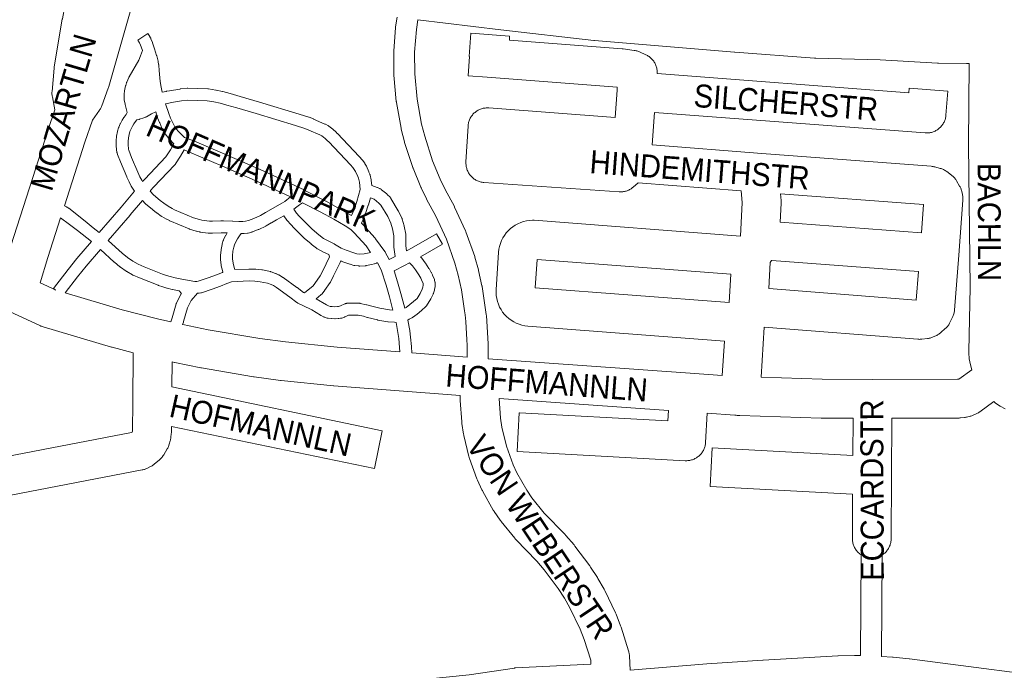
# Model space of a CAD drawing. Header units: metres. Extents: x 123819 to 142731, y 393440 to 405763.
# Tile 241 of 256: x 133826 to 134156, y 398965 to 399183. Entities that reach past the tile are written whole.
import ezdxf
from ezdxf.enums import TextEntityAlignment as Align

# ---------------------------------------------------------------- set-up
doc = ezdxf.new("R2010")
doc.units = ezdxf.units.M
doc.header["$MEASUREMENT"] = 0
for name, color, linetype, lineweight in [('gs-anno-wegen algemeen tekst', 7, 'Continuous', 0), ('gs-knt-aanvullende hoofdweg', 7, 'Continuous', 0), ('gs-knt-fietspaden', 7, 'Continuous', 0), ('gs-knt-paden', 7, 'Continuous', 0), ('gs-knt-wegen algemeen', 7, 'Continuous', 0)]:
    doc.layers.add(name, color=color, linetype=linetype, lineweight=lineweight)
doc.styles.add('Style-Arial', font='arial.ttf')

msp = doc.modelspace()

# ---------------------------------------------------------------- linework, layer by layer
at = {"layer": 'gs-knt-aanvullende hoofdweg', "color": 7, "linetype": 'Continuous', "flags": 128}
msp.add_lwpolyline([(134144.56, 399168.38), (134143.63, 399168.39), (134134.18, 399168.52), (134133.88, 399168.53), (134114.69, 399169.57), (134093.02, 399170.17), (134092.66, 399170.19), (134065.85, 399172.19), (134065.79, 399172.19), (134018.78, 399176.09), (134018.55, 399176.11), (133987.43, 399179.65), (133987.37, 399179.65), (133959.55, 399183.03)], dxfattribs=at)
at = {"layer": 'gs-knt-fietspaden', "color": 7, "linetype": 'Continuous', "flags": 128}
for points in [[(133976.05, 399069.84), (133976.06, 399069.92), (133976.07, 399070), (133976.08, 399073.85), (133976.02, 399075.65), (133975.63, 399081.81), (133975.4, 399084.03), (133975.22, 399085.35), (133974.17, 399092.42), (133973.1, 399097.38), (133971.98, 399101.39), (133969.13, 399109.4), (133965.56, 399117.13), (133962.5, 399122.82), (133962.43, 399122.96), (133960.65, 399126.67), (133960.61, 399126.77), (133960.56, 399126.86), (133957.96, 399133.23), (133957.91, 399133.35), (133957.87, 399133.47), (133955.13, 399141.88), (133955.1, 399142), (133955.07, 399142.11), (133953.99, 399146.4), (133953.96, 399146.52), (133953.94, 399146.64), (133952.37, 399155.34), (133952.34, 399155.5), (133952.32, 399155.66), (133951.54, 399164.47), (133951.53, 399164.6), (133951.53, 399164.74), (133951.46, 399172.27), (133951.46, 399172.42), (133951.47, 399172.57), (133952.07, 399180.48), (133952.09, 399180.61), (133952.1, 399180.73), (133952.59, 399183.94)], [(133959.55, 399183.03), (133959.06, 399179.81), (133958.48, 399172.18), (133958.55, 399164.95), (133959.3, 399156.43), (133960.82, 399148), (133961.85, 399143.94), (133964.5, 399135.77), (133967.02, 399129.62), (133968.72, 399126.07), (133971.8, 399120.36), (133971.85, 399120.27), (133971.89, 399120.17), (133975.57, 399112.2), (133975.64, 399112.05), (133975.69, 399111.9), (133978.63, 399103.63), (133978.67, 399103.52), (133978.7, 399103.4), (133979.89, 399099.17), (133979.91, 399099.07), (133979.94, 399098.97), (133981.06, 399093.8), (133981.08, 399093.68), (133981.1, 399093.57), (133982.5, 399084.15), (133982.52, 399084), (133982.53, 399083.86), (133983.14, 399074.35), (133983.15, 399074.24), (133983.15, 399074.13), (133983.15, 399069.37), (133983.15, 399069.37), (133983.15, 399069.36), (133983.15, 399069.31)], [(134108.11, 398969.68), (134108.3, 399003.5)], [(134115.32, 399003.46), (134115.13, 398969.4)], [(134030.77, 398964.85), (134056.46, 398966.95), (134056.51, 398966.95), (134075.34, 398968.21), (134075.38, 398968.21), (134100.46, 398969.62), (134100.6, 398969.63), (134106.07, 398969.72), (134106.2, 398969.72), (134108.11, 398969.68)], [(134115.13, 398969.4), (134118.84, 398969.17), (134118.98, 398969.16), (134124.43, 398968.59), (134124.51, 398968.58), (134124.51, 398968.58), (134124.52, 398968.58)], [(134124.52, 398968.58), (134182.98, 398960.99), (134183.03, 398960.99), (134193.89, 398959.43), (134193.97, 398959.42), (134217.49, 398955.45), (134217.6, 398955.43), (134240.97, 398950.68), (134241.06, 398950.67), (134252.68, 398948), (134252.73, 398947.98), (134264.31, 398945.12), (134264.36, 398945.11), (134285.99, 398939.41), (134286.06, 398939.39), (134308.66, 398932.88), (134308.77, 398932.84), (134331.13, 398925.57), (134331.24, 398925.53), (134350.09, 398918.68)], [(133708.76, 398922.06), (133892.88, 398956.43), (133892.99, 398956.45), (133893.1, 398956.47), (133902.52, 398957.62), (133902.68, 398957.64), (133923.92, 398959.21), (133924.03, 398959.22), (133940.46, 398959.9), (133955.87, 398961.09), (133976.79, 398963.24), (133992.01, 398965.52), (133992.12, 398965.54), (133992.24, 398965.55), (133992.35, 398965.56), (134017.64, 398966.84)]]:
    msp.add_lwpolyline(points, dxfattribs=at)
at = {"layer": 'gs-knt-paden', "color": 7, "linetype": 'Continuous', "flags": 128}
for points in [[(133840.98, 399120.61), (133841.71, 399120.25), (133841.78, 399120.21), (133841.84, 399120.17), (133841.91, 399120.13), (133842.25, 399119.91), (133842.31, 399119.87), (133842.37, 399119.83), (133842.43, 399119.78), (133847.91, 399115.44), (133850.62, 399113.21), (133852.67, 399111.71), (133860.01, 399120.15), (133864.45, 399125.49), (133863.42, 399127.27), (133863.39, 399127.33), (133862.74, 399128.55), (133862.7, 399128.61), (133862.67, 399128.68), (133861.96, 399130.27), (133861.95, 399130.3), (133859.82, 399135.33), (133859.8, 399135.37), (133858.83, 399137.8), (133858.81, 399137.85), (133858.79, 399137.89), (133858.63, 399138.37), (133858.6, 399138.46), (133858.57, 399138.55), (133858.55, 399138.64), (133858.54, 399138.74), (133858.46, 399139.31), (133858.45, 399139.36), (133858.34, 399140.91), (133858.36, 399142.46), (133858.5, 399144.01), (133858.77, 399145.54), (133858.79, 399145.62), (133858.81, 399145.7), (133859.16, 399146.83), (133859.19, 399146.92), (133859.23, 399147), (133859.67, 399148.08), (133859.7, 399148.15), (133859.73, 399148.22), (133859.76, 399148.28), (133860.33, 399149.32), (133860.38, 399149.41), (133860.9, 399150.26), (133860.94, 399150.32), (133860.98, 399150.38), (133861.65, 399151.32), (133862.08, 399151.97), (133861.38, 399154.67), (133861.37, 399154.72), (133861.02, 399156.22), (133861, 399156.32), (133860.99, 399156.41), (133860.98, 399156.51), (133860.97, 399156.61), (133860.97, 399156.7), (133860.99, 399158.02), (133860.99, 399158.09), (133861, 399158.16), (133861, 399158.23), (133861.1, 399159.05), (133861.11, 399159.14), (133861.13, 399159.23), (133861.5, 399160.85), (133861.52, 399160.91), (133861.52, 399160.92), (133861.52, 399160.92), (133861.54, 399160.99), (133861.8, 399161.88), (133861.83, 399161.96), (133861.86, 399162.04), (133861.89, 399162.11), (133862.58, 399163.69), (133862.61, 399163.76), (133862.64, 399163.83), (133862.68, 399163.89), (133865.91, 399169.52), (133866.51, 399170.97), (133867.14, 399172.75), (133866.73, 399174), (133866.31, 399175.11), (133866.21, 399175.28), (133865.59, 399176.24), (133865.59, 399176.24, -0.460012), (133865.59, 399176.25), (133865.59, 399176.25), (133868.95, 399178.43, -0.374826), (133868.96, 399178.43), (133869.62, 399177.42), (133869.65, 399177.36), (133869.69, 399177.31), (133869.89, 399176.95), (133869.92, 399176.88), (133869.96, 399176.81), (133869.99, 399176.75), (133870.02, 399176.68), (133870.51, 399175.38), (133870.53, 399175.3), (133871.18, 399173.35), (133871.18, 399173.33), (133871.91, 399171.05), (133871.93, 399170.98), (133871.95, 399170.91), (133872.38, 399169.12), (133872.4, 399169.04), (133872.58, 399168.1), (133872.6, 399168.02), (133872.61, 399167.95), (133872.62, 399167.87), (133872.75, 399166.05), (133873.11, 399162.3), (133873.42, 399160.43), (133873.42, 399160.43), (133873.42, 399160.43)], [(133873.42, 399160.43), (133873.81, 399158.73), (133875.12, 399159.04), (133875.18, 399159.05), (133875.23, 399159.06), (133876.19, 399159.23), (133876.21, 399159.23), (133879.72, 399159.81), (133879.78, 399159.82), (133879.85, 399159.83), (133882.18, 399160.05), (133882.27, 399160.06), (133882.35, 399160.06), (133882.44, 399160.06), (133889.09, 399159.86), (133889.18, 399159.85), (133889.27, 399159.84), (133889.36, 399159.83), (133891.78, 399159.43), (133891.86, 399159.42), (133894.07, 399158.96), (133894.13, 399158.95), (133894.18, 399158.94), (133896.55, 399158.32), (133896.59, 399158.3), (133899.9, 399157.36), (133899.91, 399157.36), (133906.43, 399155.45), (133906.45, 399155.44), (133919.71, 399151.41), (133919.74, 399151.41), (133922.94, 399150.39), (133923.01, 399150.37), (133923.07, 399150.35), (133924.51, 399149.78), (133924.59, 399149.75), (133928.4, 399148.06), (133928.46, 399148.03), (133928.52, 399148), (133929.34, 399147.57), (133929.42, 399147.52), (133929.5, 399147.48), (133929.58, 399147.42), (133929.65, 399147.37), (133931.02, 399146.3), (133931.07, 399146.26), (133931.11, 399146.21), (133932.02, 399145.41), (133932.07, 399145.36), (133932.11, 399145.31), (133932.54, 399144.87), (133932.56, 399144.85), (133939.89, 399137.13), (133939.95, 399137.07), (133940.84, 399136.05), (133940.89, 399135.99), (133940.93, 399135.93), (133941.72, 399134.88), (133941.76, 399134.82), (133941.8, 399134.76), (133942.17, 399134.19), (133942.21, 399134.12), (133942.25, 399134.05), (133942.29, 399133.97), (133942.32, 399133.9), (133943.13, 399132), (133943.16, 399131.93), (133943.44, 399131.21), (133943.47, 399131.12), (133943.5, 399131.04), (133943.52, 399130.95), (133943.89, 399129.38), (133943.91, 399129.29), (133943.93, 399129.2), (133943.94, 399129.11), (133944.11, 399127.4), (133945.9, 399126.8), (133945.97, 399126.77), (133946.05, 399126.74), (133946.68, 399126.48), (133946.75, 399126.44), (133946.83, 399126.4), (133946.9, 399126.36), (133946.98, 399126.32), (133947.22, 399126.16), (133947.29, 399126.11), (133947.35, 399126.07), (133947.41, 399126.02), (133949.14, 399124.59), (133949.2, 399124.54), (133949.25, 399124.5), (133949.3, 399124.45), (133950.22, 399123.51), (133950.29, 399123.43), (133950.35, 399123.36), (133950.41, 399123.28), (133950.47, 399123.2), (133950.52, 399123.12), (133952.96, 399118.99), (133953, 399118.92), (133953.04, 399118.85), (133954.21, 399116.44), (133954.25, 399116.36), (133954.28, 399116.28), (133954.31, 399116.2), (133954.34, 399116.11), (133954.96, 399113.94), (133954.98, 399113.86), (133955, 399113.76), (133955.49, 399111.15), (133955.5, 399111.08), (133955.51, 399111), (133955.52, 399110.93), (133955.52, 399110.85), (133955.57, 399109.43), (133955.57, 399109.35), (133955.57, 399109.27), (133955.57, 399109.19), (133955.51, 399108.47), (133955.54, 399107.21), (133955.76, 399105.55), (133956.22, 399105.79), (133957.43, 399106.44), (133965.77, 399111.27, -0.347431), (133965.78, 399111.26), (133967.78, 399107.8, -0.347436), (133967.78, 399107.79), (133960.43, 399103.54), (133960.73, 399103.22), (133960.8, 399103.16), (133960.86, 399103.08), (133960.91, 399103.01), (133962.04, 399101.46), (133962.1, 399101.38), (133963.25, 399099.64), (133963.3, 399099.55), (133964.04, 399098.29), (133964.08, 399098.23), (133964.11, 399098.16), (133964.44, 399097.5), (133964.48, 399097.42), (133964.52, 399097.34), (133965.09, 399095.87), (133965.12, 399095.78), (133965.15, 399095.7), (133965.17, 399095.61), (133965.3, 399095.08), (133965.32, 399094.99), (133965.34, 399094.89), (133965.35, 399094.8), (133965.36, 399094.7), (133965.36, 399094.6), (133965.36, 399093.87), (133965.36, 399093.79), (133965.35, 399093.7), (133965.34, 399093.62), (133965.33, 399093.55), (133965.17, 399092.55), (133965.15, 399092.47), (133965.13, 399092.39), (133965.11, 399092.32), (133964.83, 399091.34), (133964.8, 399091.25), (133964.77, 399091.17), (133964.74, 399091.08), (133964.7, 399091), (133963.88, 399089.37), (133963.84, 399089.29), (133963.8, 399089.22), (133962.57, 399087.23), (133962.53, 399087.16), (133962.48, 399087.09), (133962.43, 399087.02), (133962.37, 399086.95), (133962.32, 399086.89), (133962.26, 399086.83), (133960.83, 399085.53), (133959.34, 399084.3), (133957.78, 399083.15), (133957.7, 399083.1), (133957.62, 399083.05), (133957.54, 399083), (133956.68, 399082.57), (133956.17, 399082.26), (133956.85, 399078.76), (133956.87, 399078.69), (133956.88, 399078.62), (133957.13, 399076.55), (133957.13, 399076.5), (133957.43, 399073.41), (133957.44, 399073.34), (133957.44, 399073.26), (133957.49, 399071.28)], [(133838.03, 399092.36), (133837.31, 399092.92, -0.344153), (133837.3, 399092.93), (133842.21, 399099.27), (133842.22, 399099.29), (133845.11, 399102.92), (133845.16, 399102.98), (133850.04, 399108.66), (133845.38, 399112.31), (133842.64, 399114.41), (133839.68, 399116.58)]]:
    msp.add_lwpolyline(points, format="xyb", dxfattribs=at)
for points in [[(133874.92, 399154.86), (133876.01, 399151.61), (133876.62, 399150.06), (133877.35, 399148.43), (133878.07, 399147.09), (133879.08, 399145.81), (133881.24, 399143.56), (133884.59, 399142.32), (133895.54, 399137.67), (133895.55, 399137.67), (133907.63, 399132.4), (133907.68, 399132.37), (133921.6, 399125.84), (133921.65, 399125.82), (133921.67, 399125.81), (133928.7, 399122.18), (133928.76, 399122.15), (133933.29, 399119.64), (133937.25, 399117.41), (133937.33, 399117.37), (133937.34, 399117.36), (133938.18, 399119.44), (133939.13, 399122.08), (133940.2, 399126.07), (133939.95, 399128.58), (133939.64, 399129.89), (133939.42, 399130.45), (133938.69, 399132.16), (133938.46, 399132.53), (133937.76, 399133.46), (133936.95, 399134.39), (133929.65, 399142.08), (133929.28, 399142.46), (133928.48, 399143.18), (133927.31, 399144.1), (133926.71, 399144.41), (133923, 399146.06), (133921.67, 399146.58), (133918.53, 399147.57), (133905.29, 399151.59), (133898.79, 399153.5), (133895.51, 399154.43), (133893.21, 399155.03), (133891.09, 399155.47), (133888.84, 399155.84), (133882.44, 399156.04), (133880.3, 399155.83), (133876.87, 399155.27), (133875.99, 399155.11), (133874.92, 399154.86)], [(133875, 399137.02), (133876.54, 399139.42), (133877.73, 399141.41), (133876.11, 399143.09), (133876.06, 399143.14), (133876.01, 399143.2), (133875.97, 399143.25), (133874.8, 399144.76), (133874.75, 399144.82), (133874.7, 399144.89), (133874.66, 399144.97), (133874.61, 399145.04), (133873.78, 399146.59), (133873.75, 399146.66), (133873.71, 399146.72), (133872.94, 399148.46), (133872.9, 399148.54), (133872.25, 399150.18), (133872.23, 399150.23), (133872.21, 399150.28), (133871.6, 399152.12), (133870.24, 399151.48), (133868.49, 399150.51), (133868.41, 399150.47), (133868.33, 399150.43), (133868.25, 399150.39), (133867.66, 399150.17), (133867.58, 399150.14), (133866.2, 399149.67), (133866.13, 399149.65), (133866.07, 399149.63), (133866, 399149.62), (133865.27, 399149.45), (133865.16, 399149.35), (133864.3, 399148.11), (133863.84, 399147.35), (133863.35, 399146.45), (133862.98, 399145.56), (133862.68, 399144.59), (133862.48, 399143.42), (133862.37, 399142.23), (133862.36, 399141.03), (133862.44, 399139.84), (133862.49, 399139.49), (133862.57, 399139.25), (133863.53, 399136.88), (133865.64, 399131.89), (133866.32, 399130.38), (133866.92, 399129.25), (133867.2, 399128.76), (133867.92, 399129.57), (133867.96, 399129.62), (133874.99, 399137.02), (133875, 399137.02)], [(133889.67, 399115.49), (133890.65, 399115.45), (133893.43, 399115.55), (133893.48, 399115.55), (133894.3, 399115.56), (133894.37, 399115.56), (133897.35, 399115.52), (133897.42, 399115.52), (133897.49, 399115.52), (133899.47, 399115.36), (133900.86, 399115.31), (133901.77, 399115.43), (133902.72, 399115.67), (133904.48, 399116.36), (133906.71, 399117.43), (133908.4, 399118.37), (133914.12, 399121.65), (133914.9, 399122.12), (133916.78, 399123.66), (133906, 399128.72), (133893.96, 399133.98), (133882.99, 399138.64), (133882.94, 399138.66), (133881.91, 399139.13), (133881.19, 399139.36), (133879.98, 399137.33), (133879.94, 399137.27), (133878.27, 399134.68), (133878.22, 399134.6), (133878.16, 399134.53), (133878.1, 399134.45), (133878.04, 399134.39), (133870.9, 399126.88), (133869.88, 399125.71), (133869.72, 399125.52), (133870.88, 399124.34), (133873.11, 399122.44), (133874.37, 399121.46), (133875.75, 399120.47), (133877.13, 399119.67), (133877.91, 399119.29), (133884.24, 399116.63), (133886.29, 399116.01), (133887.09, 399115.81), (133889.66, 399115.49), (133889.67, 399115.49), (133889.67, 399115.49)], [(133941.92, 399117.98), (133941.05, 399115.8), (133940.66, 399114.78), (133941.04, 399114.41), (133941.09, 399114.36), (133941.13, 399114.31), (133945.22, 399109.76), (133945.27, 399109.71), (133945.31, 399109.66), (133945.35, 399109.6), (133948.51, 399105.24), (133948.54, 399105.19), (133948.56, 399105.17), (133948.56, 399105.16), (133948.6, 399105.11), (133948.61, 399105.08), (133948.61, 399105.08), (133948.64, 399105.02), (133949.98, 399102.56), (133951.98, 399103.57), (133951.54, 399106.78), (133951.53, 399106.85), (133951.52, 399106.93), (133951.52, 399107), (133951.48, 399108.48), (133951.48, 399108.55), (133951.49, 399108.62), (133951.49, 399108.7), (133951.55, 399109.41), (133951.51, 399110.56), (133951.07, 399112.93), (133950.52, 399114.84), (133949.46, 399117.01), (133947.18, 399120.86), (133946.5, 399121.56), (133944.95, 399122.84), (133944.55, 399123.01), (133943.63, 399123.32), (133942.99, 399120.96), (133942.97, 399120.87), (133942.94, 399120.79), (133941.95, 399118.05), (133941.92, 399117.99), (133941.92, 399117.98), (133941.92, 399117.98)], [(133894, 399098.95), (133893.62, 399100.54), (133893.6, 399100.62), (133893.59, 399100.7), (133893.57, 399100.77), (133893.37, 399102.52), (133893.36, 399102.61), (133893.36, 399102.7), (133893.36, 399102.79), (133893.37, 399103.94), (133893.37, 399104), (133893.38, 399104.07), (133893.52, 399105.79), (133893.52, 399105.86), (133893.53, 399105.93), (133893.55, 399106.01), (133893.85, 399107.63), (133893.87, 399107.71), (133893.89, 399107.8), (133893.92, 399107.88), (133894.28, 399108.97), (133894.31, 399109.06), (133894.35, 399109.15), (133894.39, 399109.24), (133895.07, 399110.61), (133895.11, 399110.68), (133895.56, 399111.51), (133894.3, 399111.54), (133893.55, 399111.53), (133890.71, 399111.43), (133890.63, 399111.43), (133890.55, 399111.43), (133889.42, 399111.48), (133889.34, 399111.49), (133889.26, 399111.49), (133886.48, 399111.83), (133886.4, 399111.84), (133886.31, 399111.86), (133886.23, 399111.88), (133885.26, 399112.12), (133885.17, 399112.14), (133882.98, 399112.81), (133882.91, 399112.83), (133882.84, 399112.85), (133882.78, 399112.88), (133876.3, 399115.61), (133876.25, 399115.63), (133876.2, 399115.65), (133875.3, 399116.09), (133875.24, 399116.13), (133875.18, 399116.16), (133873.65, 399117.04), (133873.6, 399117.07), (133873.54, 399117.11), (133873.49, 399117.15), (133871.96, 399118.25), (133871.88, 399118.3), (133870.69, 399119.23), (133870.53, 399119.36), (133868.21, 399121.33), (133868.15, 399121.38), (133868.09, 399121.44), (133867.12, 399122.42), (133863.08, 399117.57), (133863.05, 399117.53), (133855.67, 399109.03), (133855.81, 399108.87), (133860.39, 399104.77), (133862.13, 399103.29), (133863.94, 399102.01), (133865.73, 399100.99), (133867.69, 399100.16), (133873.89, 399097.7), (133875.19, 399097.27), (133876.44, 399096.91), (133878.12, 399096.49), (133880.35, 399096.01), (133884.78, 399095.21), (133885.45, 399095.27), (133885.8, 399095.35), (133889.22, 399096.43), (133891.96, 399097.47), (133893.99, 399098.25), (133894.18, 399098.33), (133894, 399098.94), (133894, 399098.94), (133894, 399098.95)], [(133918.82, 399118.19), (133919.73, 399117.19), (133921.01, 399115.87), (133924.08, 399112.77), (133926.29, 399110.91), (133927.9, 399109.64), (133929.7, 399108.71), (133931.47, 399107.84), (133931.54, 399107.81), (133931.61, 399107.77), (133933.86, 399106.46), (133935.48, 399105.76), (133938.06, 399104.85), (133939.06, 399104.55), (133940.04, 399104.44), (133941.49, 399104.52), (133943.26, 399104.89), (133943.72, 399105), (133942.16, 399107.16), (133938.19, 399111.58), (133937.04, 399112.7), (133935.21, 399113.95), (133931.32, 399116.13), (133926.83, 399118.62), (133920.91, 399121.68), (133919.89, 399120.97), (133918.93, 399120.26), (133917.95, 399119.47), (133917.93, 399119.45), (133918.82, 399118.19), (133918.82, 399118.19)], [(133929.65, 399104.26), (133927.92, 399105.1), (133927.88, 399105.12), (133925.88, 399106.16), (133925.79, 399106.21), (133925.71, 399106.26), (133925.63, 399106.31), (133925.55, 399106.37), (133923.77, 399107.78), (133923.73, 399107.82), (133921.43, 399109.75), (133921.36, 399109.81), (133921.3, 399109.87), (133918.15, 399113.04), (133918.13, 399113.06), (133916.82, 399114.42), (133916.78, 399114.46), (133915.77, 399115.57), (133915.71, 399115.63), (133915.66, 399115.69), (133915.61, 399115.76), (133914.54, 399117.27), (133912.16, 399115.92), (133910.41, 399114.89), (133910.37, 399114.87), (133908.61, 399113.89), (133908.56, 399113.86), (133908.5, 399113.83), (133906.15, 399112.7), (133906.09, 399112.67), (133906.02, 399112.65), (133904.06, 399111.88), (133903.98, 399111.84), (133903.89, 399111.82), (133903.81, 399111.79), (133902.63, 399111.5), (133902.56, 399111.49), (133902.49, 399111.48), (133902.42, 399111.46), (133901.23, 399111.3), (133901.15, 399111.29), (133901.06, 399111.28), (133900.97, 399111.28), (133900.88, 399111.28), (133900.31, 399111.3), (133899.73, 399110.56), (133899.07, 399109.56), (133898.65, 399108.78), (133898.05, 399107.58), (133897.78, 399106.75), (133897.51, 399105.36), (133897.39, 399103.81), (133897.38, 399102.86), (133897.55, 399101.36), (133897.89, 399099.94), (133898.11, 399099.23), (133902.88, 399099.42), (133902.94, 399099.42), (133903, 399099.42), (133905.07, 399099.38), (133905.16, 399099.38), (133905.25, 399099.37), (133907.24, 399099.14), (133907.33, 399099.13), (133907.42, 399099.11), (133910.07, 399098.56), (133910.16, 399098.54), (133910.25, 399098.51), (133910.34, 399098.48), (133911.83, 399097.94), (133911.9, 399097.92), (133911.97, 399097.89), (133912.04, 399097.85), (133912.94, 399097.41), (133913.02, 399097.37), (133913.09, 399097.32), (133914.28, 399096.6), (133914.34, 399096.56), (133914.4, 399096.52), (133918.98, 399093.25), (133919.04, 399093.2), (133921.23, 399091.52), (133921.49, 399091.39), (133924.38, 399093.8), (133925.04, 399094.56), (133926.78, 399097.08), (133927.68, 399098.84), (133929.94, 399103.53), (133929.65, 399104.26)], [(133876.63, 399081.7), (133877.12, 399082.98), (133878.49, 399087.74), (133878.52, 399087.82), (133878.55, 399087.91), (133878.59, 399087.99), (133878.63, 399088.08), (133880.02, 399090.85), (133880.06, 399090.93), (133880.1, 399091), (133880.15, 399091.07), (133880.2, 399091.15), (133880.25, 399091.21), (133879.53, 399092.07), (133877.24, 399092.57), (133877.18, 399092.58), (133875.43, 399093.02), (133875.36, 399093.04), (133874.03, 399093.42), (133873.96, 399093.44), (133872.56, 399093.91), (133872.5, 399093.93), (133872.44, 399093.95), (133866.22, 399096.42), (133866.15, 399096.44), (133864.05, 399097.33), (133863.98, 399097.36), (133863.91, 399097.4), (133863.84, 399097.44), (133861.87, 399098.56), (133861.78, 399098.61), (133861.7, 399098.67), (133859.74, 399100.06), (133859.66, 399100.11), (133859.59, 399100.17), (133857.76, 399101.73), (133857.72, 399101.76), (133853.05, 399105.95), (133853.03, 399105.97), (133848.23, 399100.39), (133845.38, 399096.8), (133841.21, 399091.42)], [(133928.14, 399092), (133927.3, 399091.03), (133927.24, 399090.97), (133927.18, 399090.91), (133927.12, 399090.85), (133927.05, 399090.79), (133925.42, 399089.46), (133928.95, 399087.35), (133929.53, 399087.06), (133930.13, 399086.86), (133930.77, 399086.79), (133931.75, 399086.76), (133932.56, 399086.79), (133932.88, 399086.83), (133933.56, 399087.07), (133935.06, 399087.75), (133935.15, 399087.78), (133935.23, 399087.81), (133935.32, 399087.84), (133935.41, 399087.87), (133935.5, 399087.89), (133935.59, 399087.9), (133935.69, 399087.91), (133935.78, 399087.92), (133935.87, 399087.92), (133939.76, 399087.94), (133939.84, 399087.94), (133939.93, 399087.94), (133940.02, 399087.93), (133940.11, 399087.92), (133940.19, 399087.9), (133942.28, 399087.45), (133942.38, 399087.42), (133942.46, 399087.4), (133943.7, 399087.01), (133946.84, 399086.25), (133950.03, 399085.71), (133951.21, 399085.62), (133950, 399090.12), (133948.88, 399093.99), (133947.28, 399099.1), (133945.97, 399101.53), (133945.76, 399101.44), (133945.7, 399101.42), (133945.65, 399101.4), (133945.02, 399101.19), (133944.94, 399101.16), (133944.85, 399101.14), (133944.17, 399100.98), (133944.11, 399100.96), (133942.17, 399100.55), (133942.09, 399100.54), (133942.02, 399100.53), (133941.94, 399100.52), (133941.87, 399100.52), (133940.09, 399100.42), (133940, 399100.41), (133939.91, 399100.41), (133939.83, 399100.42), (133939.74, 399100.43), (133938.42, 399100.58), (133938.34, 399100.59), (133938.26, 399100.61), (133938.17, 399100.63), (133938.09, 399100.65), (133936.88, 399101), (133936.82, 399101.02), (133936.77, 399101.04), (133934.07, 399101.99), (133934, 399102.01), (133933.94, 399102.04), (133933.77, 399102.11), (133933.48, 399101.63), (133931.3, 399097.08), (133931.28, 399097.03), (133930.3, 399095.13), (133930.26, 399095.05), (133930.21, 399094.97), (133930.17, 399094.9), (133928.28, 399092.18), (133928.24, 399092.12), (133928.19, 399092.06), (133928.15, 399092.01), (133928.15, 399092.01), (133928.14, 399092)], [(133956.77, 399101.53), (133955.11, 399100.65), (133955.07, 399100.62), (133951.57, 399098.86), (133952.73, 399095.17), (133952.74, 399095.13), (133953.87, 399091.22), (133953.88, 399091.18), (133955.19, 399086.32), (133955.59, 399086.52), (133956.87, 399087.47), (133958.1, 399088.48), (133959.28, 399089.55), (133960.32, 399091.24), (133961.02, 399092.64), (133961.22, 399093.32), (133961.34, 399094.04), (133961.34, 399094.37), (133961.3, 399094.53), (133960.81, 399095.79), (133960.55, 399096.31), (133959.86, 399097.47), (133958.77, 399099.13), (133957.75, 399100.53), (133956.77, 399101.53)], [(133953.46, 399071.59), (133953.42, 399073.09), (133953.13, 399076.09), (133952.89, 399078.07), (133952.23, 399081.47), (133951.69, 399081.55), (133949.62, 399081.71), (133949.53, 399081.72), (133949.44, 399081.74), (133946.1, 399082.3), (133946.03, 399082.31), (133945.97, 399082.33), (133942.69, 399083.12), (133942.62, 399083.13), (133942.56, 399083.15), (133941.34, 399083.54), (133939.56, 399083.92), (133936.32, 399083.9), (133935.13, 399083.37), (133935.05, 399083.33), (133934.97, 399083.3), (133934.02, 399082.97), (133933.94, 399082.95), (133933.86, 399082.92), (133933.78, 399082.9), (133933.7, 399082.89), (133933.62, 399082.88), (133933, 399082.79), (133932.93, 399082.78), (133932.86, 399082.78), (133932.79, 399082.77), (133931.82, 399082.74), (133931.76, 399082.74), (133931.7, 399082.74), (133930.57, 399082.78), (133930.5, 399082.78), (133930.43, 399082.79), (133929.5, 399082.88), (133929.42, 399082.89), (133929.33, 399082.91), (133929.24, 399082.92), (133929.16, 399082.95), (133929.08, 399082.97), (133928.13, 399083.28), (133928.04, 399083.32), (133927.95, 399083.35), (133927.87, 399083.39), (133927.07, 399083.79), (133926.99, 399083.83), (133926.92, 399083.88), (133923.96, 399085.7), (133920.96, 399087.19), (133919.3, 399087.98), (133919.22, 399088.02), (133919.15, 399088.06), (133919.08, 399088.11), (133919.01, 399088.15), (133918.94, 399088.2), (133916.61, 399090), (133912.13, 399093.2), (133911.08, 399093.85), (133910.36, 399094.2), (133909.11, 399094.65), (133906.69, 399095.16), (133904.89, 399095.36), (133902.98, 399095.4), (133897.07, 399095.16), (133895.48, 399094.52), (133895.45, 399094.51), (133893.38, 399093.71), (133890.57, 399092.65), (133890.5, 399092.62), (133886.92, 399091.48), (133886.86, 399091.46), (133886.79, 399091.45), (133886.72, 399091.43), (133886.15, 399091.31), (133886.08, 399091.3), (133886.01, 399091.29), (133885.93, 399091.28), (133885.67, 399091.26), (133883.49, 399088.81), (133882.3, 399086.44), (133880.96, 399081.79), (133880.93, 399081.71), (133880.9, 399081.63), (133880.59, 399080.8)]]:
    msp.add_lwpolyline(points, dxfattribs=at)
at = {"layer": 'gs-knt-wegen algemeen', "color": 7, "linetype": 'Continuous', "flags": 128}
for points in [[(133794.63, 399108.89), (133816.07, 399101.38), (133816.12, 399101.36), (133820.75, 399099.69), (133822.95, 399107.08), (133823, 399107.21), (133835.49, 399146.08), (133835.54, 399146.22), (133837.82, 399152.8), (133836.93, 399157.15), (133836.87, 399157.46), (133836.83, 399157.77), (133836.81, 399158.09), (133836.8, 399158.4), (133836.8, 399158.72), (133836.82, 399159.03), (133837.52, 399166.78), (133837.54, 399167.04), (133837.58, 399167.29), (133840.28, 399183.21), (133840.3, 399183.32), (133842.72, 399196.23), (133842.72, 399201.35), (133842.24, 399205.37)], [(133867.37, 399199.53), (133866.89, 399199.17), (133855.86, 399160.61), (133855.79, 399160.37), (133855.71, 399160.13), (133853.49, 399154.17), (133853.39, 399153.92), (133853.28, 399153.67), (133853.16, 399153.43), (133853.03, 399153.19), (133852.89, 399152.96), (133852.74, 399152.73), (133850.41, 399149.38), (133847.86, 399142.02), (133840.98, 399120.61)], [(134145.38, 399065.63), (134144.92, 399067.27), (134144.56, 399069.27), (134144.38, 399071.3), (134144.37, 399071.5), (134144.37, 399071.7), (134144.81, 399093.38), (134144.34, 399141.07), (134144.34, 399141.19), (134144.56, 399168.38)], [(134061.69, 399063.74), (134062.4, 399075.26), (133996.44, 399080.25), (133995.45, 399080.37), (133994.48, 399080.57), (133993.52, 399080.86), (133992.59, 399081.23), (133991.7, 399081.67), (133990.85, 399082.2), (133990.05, 399082.79), (133989.31, 399083.46), (133988.62, 399084.18), (133988, 399084.96), (133987.45, 399085.79), (133986.97, 399086.67), (133986.57, 399087.59), (133986.25, 399088.53), (133986.02, 399089.5), (133985.87, 399090.49), (133985.8, 399091.48), (133985.83, 399092.48), (133986.66, 399105.02), (133986.77, 399106.03), (133986.96, 399107.02), (133987.25, 399107.99), (133987.62, 399108.93), (133988.07, 399109.84), (133988.6, 399110.7), (133989.2, 399111.51), (133989.87, 399112.27), (133990.6, 399112.96), (133991.39, 399113.59), (133992.24, 399114.15), (133993.13, 399114.63), (133994.06, 399115.03), (133995.02, 399115.34), (133996, 399115.58), (133997, 399115.72), (133998.01, 399115.77), (133998.3, 399115.77), (133998.58, 399115.76), (134067.81, 399110.46), (134068.38, 399121.77), (134068.07, 399125.69), (134033.45, 399128.34), (134031.82, 399126.92), (134031.59, 399126.72), (134031.35, 399126.54), (134031.1, 399126.37), (134030.84, 399126.21), (134030.58, 399126.06), (134030.31, 399125.92), (134030.03, 399125.8), (134029.75, 399125.69), (134029.47, 399125.59), (134029.18, 399125.51), (134028.88, 399125.44), (134028.58, 399125.38), (134028.28, 399125.34), (134027.98, 399125.31), (134027.68, 399125.3), (134027.38, 399125.3), (134027.08, 399125.31), (133981.74, 399128.46), (133981.43, 399128.49), (133981.11, 399128.54), (133980.8, 399128.6), (133980.49, 399128.67), (133980.19, 399128.76), (133979.89, 399128.87), (133979.6, 399128.99), (133979.31, 399129.12), (133979.03, 399129.27), (133978.75, 399129.43), (133978.49, 399129.6), (133978.23, 399129.79), (133977.98, 399129.99), (133977.75, 399130.2), (133977.52, 399130.42), (133977.31, 399130.65), (133977.1, 399130.9), (133976.91, 399131.15), (133976.73, 399131.41), (133976.57, 399131.68), (133976.41, 399131.96), (133976.27, 399132.25), (133976.15, 399132.54), (133976.04, 399132.83), (133975.94, 399133.14), (133975.86, 399133.44), (133975.79, 399133.75), (133975.74, 399134.07), (133975.71, 399134.38), (133975.69, 399134.7), (133975.68, 399135.02), (133975.69, 399135.33), (133976.39, 399147.36), (133976.42, 399147.67), (133976.46, 399147.98), (133976.51, 399148.29), (133976.58, 399148.59), (133976.67, 399148.89), (133976.77, 399149.19), (133976.88, 399149.48), (133977.01, 399149.77), (133977.15, 399150.05), (133977.31, 399150.32), (133977.47, 399150.59), (133977.65, 399150.84), (133977.85, 399151.09), (133978.05, 399151.33), (133978.26, 399151.56), (133978.49, 399151.77), (133978.73, 399151.98), (133978.97, 399152.18), (133979.23, 399152.36), (133979.49, 399152.53), (133979.76, 399152.69), (133980.04, 399152.83), (133980.32, 399152.96), (133980.61, 399153.08), (133980.91, 399153.18), (133981.21, 399153.27), (133981.52, 399153.34), (133981.82, 399153.4), (133982.13, 399153.44), (133982.45, 399153.47), (133982.76, 399153.49), (133983.07, 399153.49), (133983.39, 399153.47), (134025.76, 399150.24), (134026.4, 399159.43)], [(134026.4, 399159.43), (134026.4, 399159.43), (134026.41, 399159.43)], [(134026.4, 399159.43), (134026.4, 399159.43), (134026.41, 399159.43)], [(134038.93, 399151.99), (134038.16, 399141.04), (134075.01, 399138.21), (134131.81, 399133.88), (134132.11, 399133.85), (134132.4, 399133.81), (134132.7, 399133.75), (134132.99, 399133.68), (134134.78, 399133.2), (134135.08, 399133.11), (134135.37, 399133.01), (134135.66, 399132.89), (134135.95, 399132.76), (134136.23, 399132.62), (134136.5, 399132.46), (134136.76, 399132.29), (134137.02, 399132.11), (134138.6, 399130.91), (134138.83, 399130.73), (134139.05, 399130.54), (134139.26, 399130.34), (134139.46, 399130.13), (134139.65, 399129.92), (134139.83, 399129.69), (134140, 399129.46), (134140.16, 399129.22), (134140.32, 399128.97), (134141.31, 399127.25), (134141.44, 399127), (134141.57, 399126.75), (134141.68, 399126.5), (134141.78, 399126.24), (134141.87, 399125.97), (134141.95, 399125.71), (134142.02, 399125.43), (134142.24, 399124.46), (134142.3, 399124.15), (134142.35, 399123.83), (134142.38, 399123.51), (134142.4, 399123.19), (134142.4, 399122.88), (134142.39, 399122.56), (134141.07, 399104.11), (134141.07, 399104.09), (134141.06, 399104.05), (134139.57, 399085.56), (134139.54, 399085.26), (134139.49, 399084.96), (134139.43, 399084.67), (134139.36, 399084.38), (134139.28, 399084.09), (134139.18, 399083.81), (134139.06, 399083.53), (134138.94, 399083.25), (134138.08, 399081.46), (134137.95, 399081.21), (134137.8, 399080.95), (134137.65, 399080.71), (134137.48, 399080.47), (134137.31, 399080.24), (134137.12, 399080.02), (134136.93, 399079.8), (134136.72, 399079.6), (134136.51, 399079.4), (134135.02, 399078.09), (134134.8, 399077.91), (134134.58, 399077.74), (134134.36, 399077.58), (134134.12, 399077.43), (134133.88, 399077.29), (134133.63, 399077.16), (134133.38, 399077.04), (134132.47, 399076.63), (134132.21, 399076.52), (134131.95, 399076.42), (134131.68, 399076.34), (134131.41, 399076.26), (134131.14, 399076.2), (134130.87, 399076.15), (134130.59, 399076.11), (134128.62, 399075.87), (134128.36, 399075.85), (134128.1, 399075.83), (134127.84, 399075.82), (134127.58, 399075.83), (134127.32, 399075.84), (134075.74, 399079.95), (134074.69, 399063.08)], [(134081.08, 399115.16), (134128.55, 399111.56), (134129.22, 399121.02), (134081.21, 399124.68), (134081.39, 399122.37), (134081.41, 399122.09), (134081.41, 399121.81), (134081.4, 399121.53), (134081.08, 399115.16)], [(133839.68, 399116.58), (133835.41, 399103.29), (133832.87, 399094.76)], [(133998.92, 399093.12), (134063.95, 399088.2), (134064.5, 399097.65), (133999.55, 399102.62), (133998.92, 399093.12)], [(134077.26, 399092.89), (134126.78, 399088.95), (134127.56, 399098.58), (134078.26, 399102.31), (134078.2, 399102.32), (134077.77, 399101.62), (134077.26, 399092.89)], [(133832.87, 399094.76), (133837.97, 399092.38), (133838.03, 399092.36)], [(133841.21, 399091.42), (133860.39, 399085.73), (133872.18, 399082.71), (133876.63, 399081.7)], [(133785.59, 399029.56), (133863.53, 399044.57), (133863.66, 399044.68), (133863.82, 399044.95), (133863.85, 399045.24), (133863.94, 399054.67), (133864.09, 399071.34), (133857.04, 399073.15), (133856.8, 399073.21), (133833.8, 399080.03), (133833.57, 399080.11), (133833.34, 399080.19), (133833.12, 399080.28), (133832.9, 399080.38), (133822.55, 399085.21)], [(133880.59, 399080.8), (133880.69, 399080.77), (133889.21, 399079.04), (133906.52, 399076.11), (133915.11, 399074.96), (133932.5, 399073.21), (133953.46, 399071.59)], [(133957.49, 399071.28), (133976.05, 399069.84)], [(133983.15, 399069.31), (134050.93, 399064.51), (134061.69, 399063.74)], [(134074.69, 399063.08), (134095.24, 399062.42), (134112.1, 399062.32), (134140.55, 399062.43), (134141.03, 399062.49), (134145.38, 399065.63)], [(134017.64, 398966.84), (134017.58, 398968.15), (134015.39, 398975.11), (134014.02, 398978.57), (134010.59, 398985.68), (134008.71, 398988.98), (134006.67, 398992.18), (134001.95, 398998.51), (133999.5, 399001.36), (133992.43, 399008.64), (133992.23, 399008.85), (133992.04, 399009.07), (133987.5, 399014.66), (133987.34, 399014.88), (133987.18, 399015.1), (133985.15, 399018.07), (133985, 399018.3), (133984.86, 399018.53), (133981.32, 399024.8), (133981.19, 399025.04), (133981.07, 399025.28), (133979.56, 399028.55), (133979.46, 399028.8), (133979.36, 399029.05), (133976.9, 399035.82), (133976.82, 399036.04), (133976.75, 399036.28), (133976.69, 399036.51), (133975, 399043.51), (133974.94, 399043.77), (133974.9, 399044.04), (133974.34, 399047.6), (133974.31, 399047.86), (133974.28, 399048.13), (133973.78, 399055.31), (133973.76, 399055.58), (133973.76, 399055.86), (133973.77, 399056.96)], [(133986.78, 399056), (133986.78, 399055.96), (133987.25, 399049.32), (133987.72, 399046.3), (133989.26, 399039.92), (133991.5, 399033.75), (133992.78, 399030.97), (133996.06, 399025.18), (133997.78, 399022.66), (134001.96, 399017.5), (134008.97, 399010.3), (134009.11, 399010.15), (134009.24, 399010.01), (134011.97, 399006.84), (134012.12, 399006.66), (134012.26, 399006.47), (134017.25, 398999.76), (134017.39, 398999.57), (134017.52, 398999.38), (134019.77, 398995.85), (134019.93, 398995.58), (134022.01, 398991.95), (134022.12, 398991.75), (134022.23, 398991.54), (134025.85, 398984), (134025.95, 398983.79), (134026.04, 398983.57), (134027.58, 398979.68), (134027.66, 398979.46), (134027.73, 398979.24), (134030.25, 398971.26), (134030.32, 398971), (134030.39, 398970.73), (134030.45, 398970.46), (134030.49, 398970.18), (134030.52, 398969.91), (134030.54, 398969.63), (134030.77, 398964.85)], [(134043.62, 399051.97), (133986.78, 399056)], [(134152.79, 399054.92), (134148.12, 399051.54), (134147.87, 399051.37), (134147.61, 399051.21), (134147.34, 399051.06), (134147.07, 399050.93), (134145.89, 399050.37), (134145.63, 399050.26), (134145.37, 399050.16), (134145.1, 399050.07), (134144.83, 399049.99), (134144.55, 399049.92), (134143.64, 399049.71), (134143.4, 399049.67), (134143.16, 399049.63), (134142.92, 399049.59), (134141.6, 399049.45), (134141.38, 399049.43), (134141.16, 399049.42), (134140.93, 399049.42), (134118.57, 399049.33)], [(134156.59, 399052.5), (134154.94, 399053.41), (134153.37, 399054.45), (134152.79, 399054.92)], [(134105.55, 399049.34), (134095.08, 399049.4), (134094.91, 399049.41), (134067.58, 399050.28), (134067.52, 399050.28), (134066.71, 399050.31), (134066.39, 399050.33), (134066.07, 399050.37), (134065.93, 399050.39), (134056.61, 399051.05)], [(134118.57, 399049.33), (134118.46, 399029.93), (134118.35, 399008.92), (134118.34, 399008.6), (134118.32, 399008.29), (134118.27, 399007.97), (134118.22, 399007.65), (134118.15, 399007.34), (134118.06, 399007.04), (134117.96, 399006.73), (134117.84, 399006.44), (134117.71, 399006.14), (134117.56, 399005.86), (134117.41, 399005.58), (134117.23, 399005.31), (134117.05, 399005.05), (134116.85, 399004.8), (134116.64, 399004.56), (134116.42, 399004.33), (134116.19, 399004.11), (134115.94, 399003.91), (134115.69, 399003.71), (134115.43, 399003.53), (134115.32, 399003.46)]]:
    msp.add_lwpolyline(points, dxfattribs=at)
for points in [[(134026.41, 399159.43), (134026.47, 399160.4), (133982.76, 399163.77), (133976.39, 399164.26, -0.384219), (133976.38, 399164.27), (133976.88, 399170.74), (133976.78, 399170.74, -0.384175), (133976.77, 399170.76), (133977.37, 399178.59, -0.384218), (133977.38, 399178.6), (133990.34, 399177.6, -0.384218), (133990.35, 399177.59), (133990.25, 399176.25), (134028.09, 399173.34), (134028.29, 399173.32), (134028.49, 399173.29), (134032.14, 399172.78), (134032.44, 399172.73), (134032.75, 399172.67), (134033.05, 399172.59), (134033.34, 399172.5), (134033.63, 399172.39), (134033.92, 399172.27), (134036.03, 399171.31), (134036.32, 399171.18), (134036.59, 399171.03), (134036.86, 399170.86), (134037.13, 399170.68), (134037.38, 399170.49), (134037.62, 399170.29), (134037.86, 399170.08), (134038.08, 399169.85), (134038.29, 399169.62), (134038.49, 399169.37), (134038.68, 399169.12), (134038.86, 399168.85), (134039.02, 399168.58), (134039.17, 399168.3), (134039.3, 399168.01), (134039.42, 399167.72), (134039.53, 399167.42), (134039.62, 399167.12), (134039.7, 399166.81), (134039.76, 399166.5), (134039.81, 399166.19), (134039.84, 399165.87), (134039.86, 399165.56), (134039.86, 399165.24), (134039.85, 399164.97)], [(134039.85, 399164.97), (134124.24, 399158.56), (134124.36, 399160.1, -0.384235), (134124.37, 399160.11), (134137.33, 399159.12, -0.384238), (134137.34, 399159.11), (134136.73, 399151.08), (134136.7, 399150.78), (134136.65, 399150.47), (134136.59, 399150.17), (134136.52, 399149.86), (134136.43, 399149.57), (134136.33, 399149.28), (134136.21, 399148.99), (134136.08, 399148.71), (134135.94, 399148.43), (134135.78, 399148.16), (134135.61, 399147.9), (134135.43, 399147.65), (134135.24, 399147.41), (134135.04, 399147.18), (134134.82, 399146.95), (134134.6, 399146.74), (134134.36, 399146.54), (134134.12, 399146.35), (134133.86, 399146.17), (134133.6, 399146), (134133.33, 399145.85), (134133.06, 399145.71), (134132.78, 399145.58), (134132.49, 399145.47), (134132.19, 399145.37), (134131.9, 399145.28), (134131.59, 399145.21), (134131.29, 399145.15), (134130.98, 399145.11), (134130.67, 399145.08), (134130.37, 399145.07), (134130.06, 399145.07), (134129.75, 399145.09), (134038.93, 399151.99)], [(133973.77, 399056.96), (133931.42, 399060.24), (133931.28, 399060.25), (133913.7, 399062.01), (133913.48, 399062.04), (133904.67, 399063.22), (133904.46, 399063.26), (133886.94, 399066.22), (133886.72, 399066.26), (133878.01, 399068.03), (133877.87, 399068.06), (133877.08, 399068.24), (133877.01, 399059.89), (133947.62, 399045.17, -0.370005), (133947.63, 399045.16), (133944.98, 399032.43, -0.370006), (133944.97, 399032.43), (133876.88, 399046.62), (133876.87, 399044.81), (133876.86, 399044.5), (133876.83, 399044.19), (133876.69, 399042.88), (133876.66, 399042.59), (133876.61, 399042.3), (133876.55, 399042.02), (133876.47, 399041.74), (133876.14, 399040.6), (133876.06, 399040.34), (133875.96, 399040.08), (133875.86, 399039.82), (133875.74, 399039.57), (133875.62, 399039.33), (133875.48, 399039.09), (133874.28, 399037.06), (133874.11, 399036.8), (133873.93, 399036.54), (133873.74, 399036.29), (133873.54, 399036.05), (133873.32, 399035.82), (133873.09, 399035.61), (133872.86, 399035.4), (133871.05, 399033.89), (133870.84, 399033.72), (133870.61, 399033.55), (133870.38, 399033.4), (133870.15, 399033.26), (133869.91, 399033.12), (133869.66, 399033), (133868.59, 399032.49), (133868.34, 399032.38), (133868.09, 399032.28), (133867.83, 399032.19), (133867.57, 399032.11), (133867.31, 399032.04), (133867.04, 399031.98), (133794.44, 399018.01)], [(134056.61, 399051.05), (134056.07, 399041.24), (134056.05, 399040.93), (134056.01, 399040.63), (134055.95, 399040.32), (134055.89, 399040.02), (134055.8, 399039.72), (134055.71, 399039.43), (134055.6, 399039.14), (134055.47, 399038.85), (134055.34, 399038.57), (134055.18, 399038.3), (134055.02, 399038.04), (134054.85, 399037.79), (134054.66, 399037.54), (134054.46, 399037.3), (134054.25, 399037.07), (134054.03, 399036.86), (134053.8, 399036.65), (134053.56, 399036.45), (134053.31, 399036.27), (134053.05, 399036.1), (134052.78, 399035.94), (134052.51, 399035.79), (134052.23, 399035.66), (134051.95, 399035.54), (134051.66, 399035.43), (134051.36, 399035.34), (134051.06, 399035.26), (134050.76, 399035.2), (134050.45, 399035.15), (134050.14, 399035.12), (134049.83, 399035.1), (134049.52, 399035.09), (134049.21, 399035.1), (133992.88, 399038.2, -0.384749), (133992.87, 399038.21), (133993.59, 399051.19, -0.384749), (133993.6, 399051.2), (134043.43, 399048.46), (134043.62, 399051.97)], [(134108.3, 399003.5), (134108.19, 399003.57), (134107.93, 399003.75), (134107.68, 399003.95), (134107.44, 399004.16), (134107.21, 399004.38), (134106.99, 399004.61), (134106.79, 399004.86), (134106.59, 399005.11), (134106.41, 399005.37), (134106.24, 399005.64), (134106.08, 399005.92), (134105.94, 399006.21), (134105.81, 399006.5), (134105.7, 399006.8), (134105.6, 399007.1), (134105.52, 399007.41), (134105.45, 399007.72), (134105.4, 399008.04), (134105.36, 399008.36), (134105.34, 399008.68), (134105.33, 399009), (134105.41, 399023.81), (134057.62, 399026.44, -0.384748), (134057.61, 399026.45), (134058.33, 399039.43, -0.38475), (134058.34, 399039.44), (134105.48, 399036.85), (134105.55, 399049.34)]]:
    msp.add_lwpolyline(points, format="xyb", dxfattribs=at)

# ---------------------------------------------------------------- texts
at = {"layer": 'gs-anno-wegen algemeen tekst', "color": 7, "style": 'Style-Arial', "width": 0.909091}
for s, rotation, p in [('MOZARTLN', 73.6546, (133840.59, 399152)), ('SILCHERSTR', 355.6548, (134083.05, 399155.34)), ('HOFFMANNPARK', 336.4309, (133906.95, 399131.59)), ('HINDEMITHSTR', 355.6548, (134054.11, 399132.67)), ('BACHLN', 270.1359, (134151.27, 399115.2)), ('HOFFMANNLN', 355.7119, (134002.79, 399061.3)), ('HOFMANNLN', 347.4127, (133906.81, 399046.95)), ('ECCARDSTR', 90.2168, (134111.93, 399025.21)), ('VON WEBERSTR', 303.7624, (134000.7, 399009.47))]:
    msp.add_text(s, height=7.7, rotation=rotation, dxfattribs=at).set_placement(p, align=Align.MIDDLE_CENTER)

doc.saveas('drawing.dxf')
